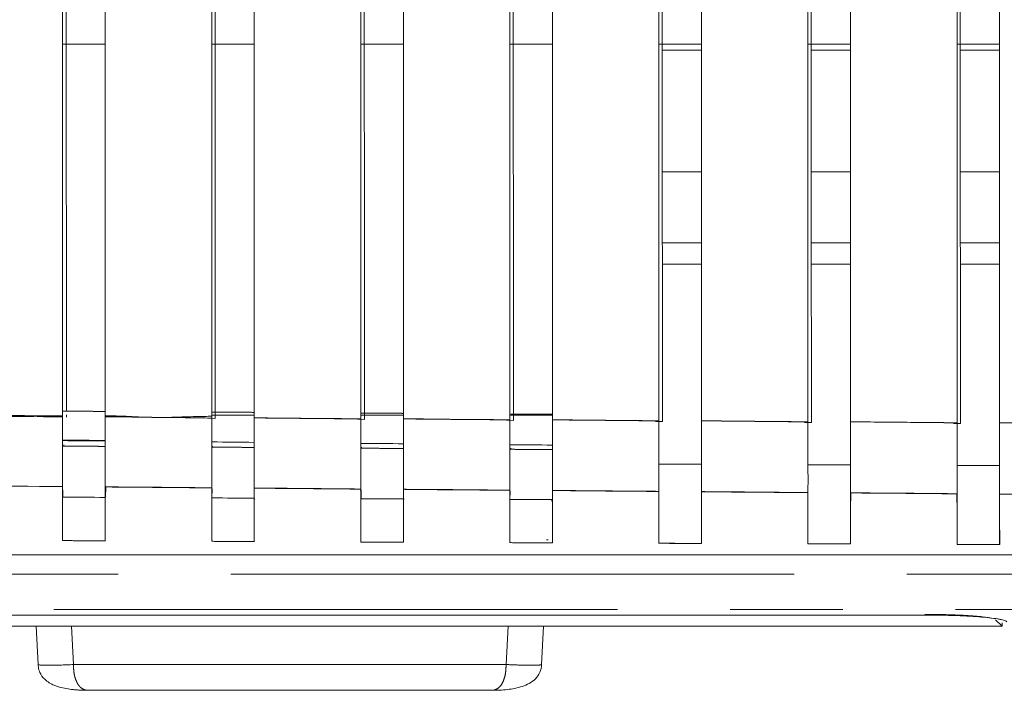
# Model space of a CAD drawing. Header units: millimetres. Extents: x 19 to 844, y 7 to 552.
# Tile 30 of 175: x 97.6 to 108.7, y 220.45 to 228.01. Entities that reach past the tile are written whole.
import ezdxf

# ---------------------------------------------------------------- set-up
doc = ezdxf.new("R2010")
doc.units = ezdxf.units.MM
doc.linetypes.add('PHANTOM', pattern=[12.7, 6.35, -1.27, 1.27, -1.27, 1.27, -1.27])

msp = doc.modelspace()

# ---------------------------------------------------------------- linework, layer by layer
at = {"color": 7, "linetype": 'Continuous', "lineweight": 15}
for p, q in [((98.126, 235.089), (98.13, 223.591)), ((98.088, 223.596), (98.088, 227.732)), ((98.568, 227.732), (98.568, 223.266)), ((99.768, 223.552), (99.768, 227.732)), ((100.248, 227.732), (100.248, 223.552)), ((105.288, 227.732), (104.808, 227.732)), ((106.968, 227.732), (106.488, 227.732)), ((108.648, 227.732), (108.168, 227.732)), ((98.568, 227.665), (98.568, 227.665)), ((100.248, 227.665), (100.248, 227.665)), ((101.928, 227.665), (101.928, 227.665)), ((103.608, 227.665), (103.608, 227.665)), ((105.288, 227.665), (104.846, 227.665)), ((106.968, 227.665), (106.525, 227.665)), ((108.648, 227.665), (108.204, 227.665)), ((98.568, 226.294), (98.568, 226.294)), ((100.248, 226.294), (100.248, 226.294)), ((101.928, 226.294), (101.928, 226.294)), ((103.608, 226.294), (103.608, 226.294)), ((105.288, 226.294), (104.846, 226.294)), ((106.968, 226.294), (106.526, 226.294)), ((108.648, 226.294), (108.205, 226.294)), ((98.568, 225.494), (98.568, 225.494)), ((100.248, 225.494), (100.248, 225.494)), ((101.928, 225.494), (101.928, 225.494)), ((103.608, 225.494), (103.608, 225.494)), ((104.847, 225.494), (105.288, 225.494)), ((106.526, 225.494), (106.968, 225.494)), ((108.205, 225.494), (108.648, 225.494)), ((98.568, 225.254), (98.568, 225.254)), ((100.248, 225.254), (100.248, 225.254)), ((101.928, 225.254), (101.928, 225.254)), ((103.608, 225.254), (103.608, 225.254)), ((104.847, 225.254), (105.288, 225.254)), ((106.526, 225.254), (106.968, 225.254)), ((108.205, 225.254), (108.648, 225.254)), ((98.088, 223.27), (98.088, 223.529)), ((98.13, 223.553), (98.13, 223.529)), ((99.809, 223.515), (99.722, 223.516)), ((101.489, 223.503), (101.411, 223.504)), ((103.168, 223.492), (103.09, 223.493)), ((104.847, 223.48), (104.77, 223.481)), ((104.808, 223.481), (104.808, 223.267)), ((106.527, 223.469), (106.45, 223.469)), ((106.488, 223.469), (106.488, 223.25)), ((108.206, 223.457), (108.13, 223.458)), ((108.168, 223.457), (108.168, 223.234)), ((98.1, 223.216), (98.1, 223.202)), ((99.779, 223.203), (99.779, 223.191)), ((101.458, 223.19), (101.458, 223.18)), ((103.138, 223.177), (103.137, 223.166)), ((104.808, 223.165), (104.808, 222.998)), ((106.488, 223.153), (106.488, 222.991)), ((108.168, 223.14), (108.168, 222.984)), ((98.088, 222.746), (98.088, 222.737)), ((98.572, 222.625), (98.574, 222.742)), ((99.772, 222.721), (99.771, 222.618)), ((103.128, 222.601), (103.128, 222.714)), ((98.092, 222.705), (98.091, 222.627)), ((98.568, 222.664), (98.568, 222.624)), ((100.248, 222.651), (100.248, 222.615)), ((100.252, 222.599), (100.252, 222.609)), ((101.452, 222.706), (101.451, 222.609)), ((101.932, 222.601), (101.932, 222.607)), ((103.132, 222.693), (103.13, 222.601)), ((106.971, 222.587), (106.972, 222.675)), ((108.171, 222.654), (108.17, 222.581)), ((103.595, 222.586), (103.611, 222.586)), ((103.128, 222.161), (103.128, 222.114)), ((98.088, 222.137), (98.568, 222.135)), ((98.568, 222.144), (98.57, 222.144)), ((99.768, 222.138), (99.768, 222.129)), ((99.768, 222.129), (100.248, 222.127)), ((100.248, 222.144), (100.249, 222.144)), ((101.448, 222.121), (101.928, 222.119)), ((101.928, 222.144), (101.929, 222.144)), ((103.128, 222.144), (103.128, 222.144)), ((103.128, 222.114), (103.609, 222.112)), ((103.541, 222.144), (103.559, 222.144)), ((104.808, 222.155), (104.808, 222.107)), ((106.488, 222.148), (106.488, 222.101)), ((108.168, 222.143), (108.168, 222.095)), ((169.895, 221.976), (70.326, 221.976)), ((70.326, 221.976), (169.895, 221.976)), ((63.091, 221.298), (107.805, 221.298)), ((108.678, 221.174), (62.218, 221.174)), ((97.789, 221.174), (97.812, 220.741)), ((103.485, 220.741), (103.508, 221.174)), ((108.602, 221.246), (108.678, 221.174)), ((108.678, 221.174), (108.678, 221.211)), ((98.372, 220.45), (102.925, 220.45))]:
    msp.add_line(p, q, dxfattribs=at)
at = {"color": 8, "linetype": 'PHANTOM', "lineweight": 0}
for p, q in [((169.833, 221.759), (59.89, 221.759)), ((59.89, 221.361), (169.796, 221.361)), ((98.188, 221.174), (98.211, 220.741)), ((103.086, 220.741), (103.109, 221.174)), ((98.211, 220.741), (103.086, 220.741))]:
    msp.add_line(p, q, dxfattribs=at)
for points, knots in [([(60.943, 225.375), (61.08, 225.606), (61.341, 226.047), (61.95, 227.074), (62.722, 228.361), (63.623, 229.849), (64.297, 230.956), (64.801, 231.772), (65.363, 232.67), (66.112, 233.849), (67.006, 235.252), (67.825, 236.519), (68.49, 237.52), (69.019, 238.313), (69.594, 239.168), (70.318, 240.23), (71.242, 241.562), (72.196, 242.913), (73.496, 244.704), (75.133, 246.897), (77.196, 249.513), (79.029, 251.704), (80.62, 253.494), (82.521, 255.543), (84.414, 257.411), (86.241, 259.033), (87.604, 260.182), (89.013, 261.273), (90.446, 262.288), (91.487, 262.977), (92.503, 263.592), (93.54, 264.158), (94.617, 264.683), (95.761, 265.182), (96.935, 265.631), (98.121, 266.015), (99.096, 266.264), (99.873, 266.416), (100.442, 266.507), (101.005, 266.575), (101.554, 266.622), (102.101, 266.65), (102.464, 266.652), (102.648, 266.653)], [0, 0, 0, 0, 0.013363, 0.025483, 0.059403, 0.088116, 0.112332, 0.124151, 0.136111, 0.165436, 0.194236, 0.219705, 0.241304, 0.254814, 0.267806, 0.293323, 0.319711, 0.349745, 0.377, 0.431706, 0.48815, 0.545089, 0.57512, 0.607712, 0.683944, 0.705918, 0.726946, 0.770633, 0.792052, 0.811439, 0.830502, 0.848906, 0.867878, 0.887617, 0.908295, 0.927592, 0.946779, 0.955965, 0.965137, 0.97406, 0.982825, 0.991263, 1, 1, 1, 1]), ([(61.785, 224.816), (61.944, 225.087), (62.255, 225.621), (62.716, 226.406), (63.164, 227.162), (63.598, 227.891), (64.018, 228.591), (64.424, 229.263), (64.816, 229.908), (65.194, 230.525), (65.557, 231.115), (65.906, 231.678), (66.24, 232.214), (66.559, 232.723), (66.863, 233.205), (67.152, 233.661), (67.425, 234.09), (67.683, 234.493), (67.926, 234.87), (68.152, 235.221), (68.363, 235.546), (68.558, 235.846), (68.737, 236.119), (68.9, 236.368), (69.046, 236.59), (69.176, 236.788), (69.29, 236.96), (69.387, 237.107), (69.468, 237.228), (69.532, 237.325), (69.768, 237.68), (70.465, 238.724), (71.527, 240.28), (72.728, 241.99), (74.158, 243.978), (75.965, 246.395), (77.987, 248.95), (80.364, 251.801), (82.861, 254.589), (85.856, 257.575), (88.25, 259.677), (90.273, 261.246), (91.81, 262.32), (93.451, 263.332), (95.165, 264.233), (96.995, 265.007), (98.519, 265.49), (99.77, 265.779), (100.616, 265.923), (101.341, 266.006), (101.876, 266.044), (102.299, 266.062), (102.544, 266.063), (102.648, 266.064)], [0, 0, 0, 0, 0.015812, 0.031112, 0.045898, 0.060172, 0.073933, 0.087181, 0.099916, 0.112139, 0.12385, 0.135048, 0.145733, 0.155906, 0.165567, 0.174715, 0.18335, 0.191474, 0.199084, 0.206182, 0.212767, 0.21884, 0.2244, 0.229447, 0.233982, 0.238004, 0.241513, 0.244509, 0.246993, 0.248964, 0.250422, 0.268802, 0.313074, 0.346792, 0.375746, 0.438432, 0.501144, 0.541819, 0.626615, 0.68929, 0.751856, 0.783116, 0.814314, 0.842957, 0.87651, 0.907685, 0.938549, 0.953206, 0.969323, 0.979673, 0.988234, 0.995009, 1, 1, 1, 1]), ([(70.2, 225.31), (70.29, 225.52), (70.473, 225.946), (70.754, 226.591), (71.043, 227.25), (71.342, 227.924), (71.809, 228.975), (72.453, 230.404), (73.579, 232.842), (75.051, 235.906), (76.87, 239.475), (78.75, 242.943), (80.656, 246.224), (82.656, 249.41), (84.412, 251.975), (85.939, 254.035), (87.18, 255.605), (88.48, 257.138), (89.778, 258.547), (91.076, 259.836), (92.32, 260.95), (93.557, 261.94), (95.014, 262.975), (96.797, 264.019), (98.555, 264.743), (99.916, 265.124), (100.666, 265.274), (101.223, 265.353), (101.583, 265.393), (101.941, 265.421), (102.295, 265.438), (102.531, 265.44), (102.648, 265.441)], [0, 0, 0, 0, 0.013037, 0.026388, 0.040062, 0.054065, 0.068403, 0.105619, 0.143498, 0.221703, 0.299882, 0.372362, 0.446716, 0.515523, 0.585093, 0.621261, 0.658655, 0.69626, 0.732279, 0.764012, 0.796316, 0.823136, 0.849902, 0.892792, 0.933943, 0.951144, 0.968148, 0.974658, 0.981091, 0.987455, 0.993755, 1, 1, 1, 1]), ([(71.286, 225.253), (71.389, 225.49), (71.609, 225.996), (71.962, 226.801), (72.359, 227.7), (72.941, 229.001), (73.605, 230.457), (74.294, 231.938), (75.037, 233.512), (76.111, 235.739), (77.688, 238.873), (79.432, 242.144), (80.96, 244.835), (82.129, 246.795), (82.992, 248.187), (84.001, 249.757), (85.529, 252.031), (87.604, 254.833), (89.823, 257.423), (91.424, 259.055), (92.692, 260.219), (93.717, 261.073), (94.807, 261.882), (95.91, 262.613), (97.199, 263.335), (98.568, 263.931), (99.66, 264.277), (100.525, 264.48), (101.124, 264.582), (101.655, 264.642), (102.025, 264.67), (102.353, 264.685), (102.557, 264.686), (102.651, 264.687)], [0, 0, 0, 0, 0.015066, 0.032158, 0.051276, 0.07242, 0.115349, 0.144807, 0.167897, 0.217159, 0.289474, 0.373282, 0.433874, 0.469908, 0.505911, 0.528793, 0.57783, 0.66378, 0.728031, 0.770731, 0.792092, 0.824199, 0.844943, 0.867316, 0.897285, 0.926079, 0.949045, 0.959755, 0.97458, 0.982135, 0.988887, 0.99484, 1, 1, 1, 1]), ([(98.088, 223.543), (97.325, 223.548), (95.854, 223.557), (93.734, 223.57), (91.781, 223.582), (89.998, 223.592), (88.384, 223.6), (86.938, 223.607), (85.661, 223.613), (83.968, 223.62), (81.334, 223.628), (77.77, 223.635), (74.142, 223.635), (71.88, 223.63), (70.918, 223.627)], [0, 0, 0, 0, 0.084204, 0.162207, 0.234009, 0.29961, 0.359011, 0.412212, 0.459211, 0.500011, 0.599156, 0.750014, 0.893717, 1, 1, 1, 1]), ([(98.568, 223.593), (98.535, 223.593), (98.455, 223.594), (98.328, 223.594), (98.202, 223.595), (98.122, 223.596), (98.088, 223.596)], [0, 0, 0, 0, 0.208053, 0.49992, 0.791579, 1, 1, 1, 1]), ([(100.248, 223.582), (100.215, 223.583), (100.135, 223.583), (100.008, 223.584), (99.882, 223.584), (99.802, 223.585), (99.768, 223.585)], [0, 0, 0, 0, 0.208064, 0.499921, 0.79157, 1, 1, 1, 1]), ([(101.448, 223.509), (101.366, 223.51), (101.166, 223.512), (100.849, 223.514), (100.532, 223.517), (100.332, 223.519), (100.248, 223.52)], [0, 0, 0, 0, 0.207082, 0.499802, 0.790468, 1, 1, 1, 1]), ([(101.928, 223.571), (101.895, 223.572), (101.815, 223.573), (101.688, 223.573), (101.562, 223.573), (101.482, 223.574), (101.448, 223.575)], [0, 0, 0, 0, 0.2080751, 0.499922, 0.7915626, 1, 1, 1, 1]), ([(103.128, 223.498), (103.046, 223.499), (102.846, 223.501), (102.529, 223.503), (102.212, 223.506), (102.012, 223.508), (101.928, 223.509)], [0, 0, 0, 0, 0.20712, 0.499805, 0.790503, 1, 1, 1, 1]), ([(103.608, 223.561), (103.528, 223.561), (103.368, 223.562), (103.208, 223.563), (103.128, 223.564)], [0, 0, 0, 0, 0.4999233, 1, 1, 1, 1]), ([(104.808, 223.487), (104.608, 223.489), (104.208, 223.492), (103.808, 223.496), (103.608, 223.498)], [0, 0, 0, 0, 0.4998084, 1, 1, 1, 1]), ([(106.488, 223.476), (106.288, 223.478), (105.888, 223.481), (105.488, 223.485), (105.288, 223.487)], [0, 0, 0, 0, 0.499812, 1, 1, 1, 1]), ([(108.168, 223.465), (107.968, 223.467), (107.568, 223.47), (107.168, 223.474), (106.968, 223.476)], [0, 0, 0, 0, 0.499815, 1, 1, 1, 1]), ([(109.848, 223.454), (109.648, 223.455), (109.248, 223.459), (108.848, 223.463), (108.648, 223.464)], [0, 0, 0, 0, 0.499818, 1, 1, 1, 1]), ([(98.088, 223.202), (98.122, 223.202), (98.202, 223.201), (98.328, 223.2), (98.455, 223.2), (98.535, 223.199), (98.568, 223.199)], [0, 0, 0, 0, 0.208094, 0.500075, 0.791884, 1, 1, 1, 1]), ([(99.768, 223.19), (99.802, 223.19), (99.882, 223.189), (100.008, 223.189), (100.135, 223.188), (100.215, 223.187), (100.248, 223.187)], [0, 0, 0, 0, 0.208107, 0.500074, 0.79189, 1, 1, 1, 1]), ([(101.448, 223.178), (101.482, 223.178), (101.562, 223.177), (101.688, 223.177), (101.815, 223.176), (101.895, 223.175), (101.928, 223.175)], [0, 0, 0, 0, 0.20812, 0.500073, 0.791895, 1, 1, 1, 1]), ([(103.128, 223.166), (103.162, 223.166), (103.242, 223.165), (103.368, 223.164), (103.495, 223.164), (103.575, 223.163), (103.608, 223.163)], [0, 0, 0, 0, 0.2081336, 0.500072, 0.791899, 1, 1, 1, 1]), ([(70.32, 222.999), (71.175, 222.988), (72.85, 222.968), (75.311, 222.94), (78.061, 222.911), (81.082, 222.883), (84.288, 222.857), (87.579, 222.83), (90.983, 222.803), (94.573, 222.774), (96.932, 222.755), (98.088, 222.745)], [0, 0, 0, 0, 0.092393, 0.181015, 0.265865, 0.389563, 0.507393, 0.612251, 0.745203, 0.875141, 1, 1, 1, 1]), ([(98.568, 222.742), (98.652, 222.741), (98.852, 222.739), (99.168, 222.737), (99.485, 222.734), (99.685, 222.732), (99.768, 222.732)], [0, 0, 0, 0, 0.2084634, 0.4999983, 0.7917927, 1, 1, 1, 1]), ([(100.248, 222.728), (100.332, 222.727), (100.532, 222.726), (100.848, 222.723), (101.165, 222.72), (101.365, 222.718), (101.448, 222.718)], [0, 0, 0, 0, 0.208485, 0.499998, 0.791802, 1, 1, 1, 1]), ([(101.928, 222.715), (102.012, 222.714), (102.212, 222.712), (102.528, 222.709), (102.845, 222.707), (103.045, 222.705), (103.128, 222.704)], [0, 0, 0, 0, 0.208481, 0.499998, 0.791798, 1, 1, 1, 1]), ([(103.608, 222.701), (103.692, 222.701), (103.891, 222.699), (104.208, 222.696), (104.525, 222.693), (104.725, 222.692), (104.808, 222.691)], [0, 0, 0, 0, 0.208497, 0.4999984, 0.7917824, 1, 1, 1, 1]), ([(105.288, 222.688), (105.372, 222.687), (105.572, 222.685), (105.888, 222.683), (106.205, 222.68), (106.405, 222.678), (106.488, 222.678)], [0, 0, 0, 0, 0.208485, 0.499999, 0.791782, 1, 1, 1, 1]), ([(106.968, 222.674), (107.052, 222.674), (107.252, 222.672), (107.568, 222.67), (107.885, 222.667), (108.085, 222.665), (108.168, 222.665)], [0, 0, 0, 0, 0.208481, 0.499999, 0.791779, 1, 1, 1, 1]), ([(108.648, 222.661), (108.732, 222.661), (108.932, 222.659), (109.248, 222.657), (109.565, 222.654), (109.765, 222.652), (109.848, 222.652)], [0, 0, 0, 0, 0.2084767, 0.4999988, 0.7917755, 1, 1, 1, 1]), ([(98.211, 220.741), (98.106, 220.735), (98.002, 220.732), (97.854, 220.732), (97.811, 220.735), (97.812, 220.741)], [0, 0, 0, 0, 0.5, 0.5, 1, 1, 1, 1]), ([(98.211, 220.741), (98.211, 220.729), (98.211, 220.707), (98.213, 220.674), (98.217, 220.642), (98.223, 220.612), (98.231, 220.583), (98.241, 220.557), (98.252, 220.533), (98.265, 220.511), (98.282, 220.49), (98.304, 220.471), (98.323, 220.461), (98.339, 220.455), (98.351, 220.452), (98.362, 220.45), (98.369, 220.45), (98.372, 220.45)], [0, 0, 0, 0, 0.047104, 0.093913, 0.141204, 0.189987, 0.24146, 0.296944, 0.357806, 0.425396, 0.50102, 0.614508, 0.750503, 0.795842, 0.875265, 0.944737, 1, 1, 1, 1]), ([(102.925, 220.45), (102.928, 220.45), (102.934, 220.45), (102.946, 220.452), (102.958, 220.455), (102.974, 220.461), (102.993, 220.471), (103.02, 220.495), (103.046, 220.532), (103.07, 220.592), (103.084, 220.664), (103.085, 220.715), (103.086, 220.741)], [0, 0, 0, 0, 0.055387, 0.125, 0.204614, 0.250022, 0.386395, 0.499983, 0.658836, 0.785246, 0.894571, 1, 1, 1, 1]), ([(103.485, 220.741), (103.485, 220.738), (103.475, 220.736), (103.435, 220.733), (103.376, 220.731), (103.243, 220.734), (103.138, 220.738), (103.086, 220.741)], [0, 0, 0, 0, 0.25, 0.25, 0.5, 0.75, 1, 1, 1, 1])]:
    msp.add_open_spline(points, degree=3, knots=knots, dxfattribs=at)
at = {"color": 7, "linetype": 'Continuous', "lineweight": 15}
for points, knots in [([(98.088, 235.092), (98.088, 233.265), (98.088, 229.412), (98.088, 225.559), (98.088, 223.532)], [0, 0, 0, 0, 0.474135, 1, 1, 1, 1]), ([(98.088, 235.092), (98.088, 233.265), (98.088, 229.412), (98.088, 225.559), (98.088, 223.532)], [0, 0, 0, 0, 0.474135, 1, 1, 1, 1]), ([(98.088, 235.092), (98.088, 233.267), (98.088, 229.417), (98.088, 225.568), (98.088, 223.543)], [0, 0, 0, 0, 0.474096, 1, 1, 1, 1]), ([(98.568, 223.533), (98.568, 225.558), (98.568, 229.411), (98.568, 233.265), (98.568, 235.092)], [0, 0, 0, 0, 0.525771, 1, 1, 1, 1]), ([(98.568, 223.533), (98.568, 225.558), (98.568, 229.411), (98.568, 233.265), (98.568, 235.092)], [0, 0, 0, 0, 0.525771, 1, 1, 1, 1]), ([(98.568, 223.545), (98.568, 225.568), (98.568, 229.417), (98.568, 233.266), (98.568, 235.092)], [0, 0, 0, 0, 0.5257593, 1, 1, 1, 1]), ([(99.768, 235.092), (99.768, 233.261), (99.768, 229.403), (99.768, 225.545), (99.768, 223.518)], [0, 0, 0, 0, 0.474518, 1, 1, 1, 1]), ([(99.768, 235.092), (99.768, 233.261), (99.768, 229.403), (99.768, 225.545), (99.768, 223.518)], [0, 0, 0, 0, 0.474518, 1, 1, 1, 1]), ([(99.768, 235.092), (99.768, 233.208), (99.768, 229.357), (99.768, 225.505), (99.768, 223.538)], [0, 0, 0, 0, 0.4890571, 1, 1, 1, 1]), ([(99.806, 235.089), (99.805, 234.549), (99.805, 233.471), (99.807, 231.296), (99.807, 228.82), (99.809, 226.04), (99.809, 224.357), (99.809, 223.515)], [0, 0, 0, 0, 0.139881, 0.279417, 0.563857, 0.78158, 1, 1, 1, 1]), ([(100.248, 223.521), (100.248, 225.548), (100.248, 229.405), (100.248, 233.261), (100.248, 235.092)], [0, 0, 0, 0, 0.5254026, 1, 1, 1, 1]), ([(100.248, 223.521), (100.248, 225.548), (100.248, 229.405), (100.248, 233.261), (100.248, 235.092)], [0, 0, 0, 0, 0.5254026, 1, 1, 1, 1]), ([(100.248, 223.52), (100.248, 225.547), (100.248, 229.404), (100.248, 233.261), (100.248, 235.092)], [0, 0, 0, 0, 0.525395, 1, 1, 1, 1]), ([(101.448, 235.092), (101.448, 233.258), (101.448, 229.397), (101.448, 225.535), (101.448, 223.507)], [0, 0, 0, 0, 0.474881, 1, 1, 1, 1]), ([(101.448, 235.092), (101.448, 233.258), (101.448, 229.397), (101.448, 225.535), (101.448, 223.507)], [0, 0, 0, 0, 0.474881, 1, 1, 1, 1]), ([(101.448, 235.092), (101.448, 233.258), (101.448, 229.397), (101.448, 225.536), (101.448, 223.509)], [0, 0, 0, 0, 0.474874, 1, 1, 1, 1]), ([(101.485, 235.088), (101.485, 234.549), (101.484, 233.47), (101.486, 231.293), (101.487, 228.815), (101.489, 226.032), (101.489, 224.347), (101.489, 223.503)], [0, 0, 0, 0, 0.1397946, 0.27931, 0.5637271, 0.7814586, 1, 1, 1, 1]), ([(101.928, 223.51), (101.928, 225.537), (101.928, 229.398), (101.928, 233.258), (101.928, 235.092)], [0, 0, 0, 0, 0.52504, 1, 1, 1, 1]), ([(101.928, 223.51), (101.928, 225.537), (101.928, 229.398), (101.928, 233.258), (101.928, 235.092)], [0, 0, 0, 0, 0.52504, 1, 1, 1, 1]), ([(101.928, 223.509), (101.928, 225.536), (101.928, 229.397), (101.928, 233.258), (101.928, 235.092)], [0, 0, 0, 0, 0.5250329, 1, 1, 1, 1]), ([(103.128, 235.092), (103.128, 233.255), (103.128, 229.39), (103.128, 225.525), (103.128, 223.497)], [0, 0, 0, 0, 0.475238, 1, 1, 1, 1]), ([(103.128, 235.092), (103.128, 233.255), (103.128, 229.39), (103.128, 225.525), (103.128, 223.497)], [0, 0, 0, 0, 0.475238, 1, 1, 1, 1]), ([(103.128, 235.092), (103.128, 233.255), (103.128, 229.391), (103.128, 225.526), (103.128, 223.498)], [0, 0, 0, 0, 0.475231, 1, 1, 1, 1]), ([(103.164, 235.088), (103.164, 234.548), (103.164, 233.469), (103.166, 231.29), (103.166, 228.81), (103.168, 226.024), (103.168, 224.337), (103.168, 223.492)], [0, 0, 0, 0, 0.139718, 0.279217, 0.563614, 0.781351, 1, 1, 1, 1]), ([(103.608, 223.499), (103.608, 225.527), (103.608, 229.391), (103.608, 233.255), (103.608, 235.092)], [0, 0, 0, 0, 0.524684, 1, 1, 1, 1]), ([(103.608, 223.499), (103.608, 225.527), (103.608, 229.391), (103.608, 233.255), (103.608, 235.092)], [0, 0, 0, 0, 0.524684, 1, 1, 1, 1]), ([(103.608, 223.498), (103.608, 225.526), (103.608, 229.39), (103.608, 233.255), (103.608, 235.092)], [0, 0, 0, 0, 0.524677, 1, 1, 1, 1]), ([(104.808, 235.092), (104.808, 233.252), (104.808, 229.383), (104.808, 225.514), (104.808, 223.486)], [0, 0, 0, 0, 0.4755882, 1, 1, 1, 1]), ([(104.808, 235.092), (104.808, 233.252), (104.808, 229.383), (104.808, 225.514), (104.808, 223.486)], [0, 0, 0, 0, 0.4755882, 1, 1, 1, 1]), ([(104.808, 235.092), (104.808, 233.252), (104.808, 229.384), (104.808, 225.515), (104.808, 223.487)], [0, 0, 0, 0, 0.475581, 1, 1, 1, 1]), ([(104.843, 235.087), (104.843, 234.547), (104.843, 233.467), (104.845, 231.287), (104.845, 228.804), (104.847, 226.015), (104.847, 224.327), (104.847, 223.48)], [0, 0, 0, 0, 0.13965, 0.279138, 0.563518, 0.781256, 1, 1, 1, 1]), ([(105.288, 223.488), (105.288, 225.516), (105.288, 229.384), (105.288, 233.252), (105.288, 235.092)], [0, 0, 0, 0, 0.524335, 1, 1, 1, 1]), ([(105.288, 223.488), (105.288, 225.516), (105.288, 229.384), (105.288, 233.252), (105.288, 235.092)], [0, 0, 0, 0, 0.524335, 1, 1, 1, 1]), ([(105.288, 223.487), (105.288, 225.515), (105.288, 229.383), (105.288, 233.252), (105.288, 235.092)], [0, 0, 0, 0, 0.524328, 1, 1, 1, 1]), ([(106.488, 235.092), (106.488, 233.249), (106.488, 229.376), (106.488, 225.504), (106.488, 223.475)], [0, 0, 0, 0, 0.475931, 1, 1, 1, 1]), ([(106.488, 235.092), (106.488, 233.249), (106.488, 229.376), (106.488, 225.504), (106.488, 223.475)], [0, 0, 0, 0, 0.475931, 1, 1, 1, 1]), ([(106.488, 235.092), (106.488, 233.249), (106.488, 229.377), (106.488, 225.505), (106.488, 223.476)], [0, 0, 0, 0, 0.475924, 1, 1, 1, 1]), ([(106.522, 235.087), (106.522, 234.546), (106.522, 233.465), (106.524, 231.283), (106.524, 228.799), (106.526, 226.007), (106.526, 224.316), (106.527, 223.469)], [0, 0, 0, 0, 0.139591, 0.279071, 0.563438, 0.781174, 1, 1, 1, 1]), ([(106.968, 223.477), (106.968, 225.505), (106.968, 229.377), (106.968, 233.249), (106.968, 235.092)], [0, 0, 0, 0, 0.5239936, 1, 1, 1, 1]), ([(106.968, 223.477), (106.968, 225.505), (106.968, 229.377), (106.968, 233.249), (106.968, 235.092)], [0, 0, 0, 0, 0.5239936, 1, 1, 1, 1]), ([(106.968, 223.476), (106.968, 225.504), (106.968, 229.377), (106.968, 233.249), (106.968, 235.092)], [0, 0, 0, 0, 0.5239871, 1, 1, 1, 1]), ([(108.168, 235.092), (108.168, 233.246), (108.168, 229.37), (108.168, 225.494), (108.168, 223.464)], [0, 0, 0, 0, 0.476266, 1, 1, 1, 1]), ([(108.168, 235.092), (108.168, 233.246), (108.168, 229.37), (108.168, 225.494), (108.168, 223.464)], [0, 0, 0, 0, 0.476266, 1, 1, 1, 1]), ([(108.168, 235.092), (108.168, 233.246), (108.168, 229.37), (108.168, 225.495), (108.168, 223.465)], [0, 0, 0, 0, 0.47626, 1, 1, 1, 1]), ([(108.202, 235.086), (108.202, 234.545), (108.202, 233.464), (108.203, 231.28), (108.204, 228.793), (108.205, 225.998), (108.206, 224.306), (108.206, 223.457)], [0, 0, 0, 0, 0.139538, 0.279015, 0.56337, 0.781101, 1, 1, 1, 1]), ([(108.648, 223.465), (108.648, 225.495), (108.648, 229.37), (108.648, 233.246), (108.648, 235.092)], [0, 0, 0, 0, 0.52366, 1, 1, 1, 1]), ([(108.648, 223.465), (108.648, 225.495), (108.648, 229.37), (108.648, 233.246), (108.648, 235.092)], [0, 0, 0, 0, 0.52366, 1, 1, 1, 1]), ([(108.648, 223.464), (108.648, 225.494), (108.648, 229.37), (108.648, 233.246), (108.648, 235.092)], [0, 0, 0, 0, 0.523654, 1, 1, 1, 1]), ([(98.088, 223.532), (97.511, 223.536), (96.347, 223.545), (94.587, 223.556), (92.799, 223.567), (90.39, 223.581), (87.487, 223.598), (84.038, 223.614), (80.717, 223.626), (77.41, 223.633), (74.167, 223.633), (72.004, 223.629), (70.918, 223.627)], [0, 0, 0, 0, 0.063703, 0.128421, 0.194164, 0.260944, 0.394238, 0.514598, 0.641716, 0.760949, 0.879932, 1, 1, 1, 1]), ([(98.088, 223.532), (97.511, 223.536), (96.347, 223.545), (94.587, 223.556), (92.799, 223.567), (90.39, 223.581), (87.487, 223.598), (84.038, 223.614), (80.717, 223.626), (77.41, 223.633), (74.167, 223.633), (72.004, 223.629), (70.918, 223.627)], [0, 0, 0, 0, 0.063703, 0.128421, 0.194164, 0.260944, 0.394238, 0.514598, 0.641716, 0.760949, 0.879932, 1, 1, 1, 1]), ([(98.088, 222.745), (98.088, 222.75), (98.088, 222.759), (98.088, 222.775), (98.088, 222.794), (98.088, 222.812), (98.088, 222.83), (98.088, 222.865), (98.088, 222.926), (98.088, 223.02), (98.088, 223.118), (98.088, 223.219), (98.088, 223.326), (98.088, 223.434), (98.088, 223.507), (98.088, 223.543)], [0, 0, 0, 0, 0.05283, 0.101487, 0.145632, 0.184998, 0.219379, 0.248624, 0.375372, 0.49511, 0.597486, 0.700207, 0.802201, 0.90244, 1, 1, 1, 1]), ([(99.768, 223.538), (99.742, 223.538), (99.683, 223.537), (99.584, 223.535), (99.41, 223.53), (99.169, 223.521), (98.911, 223.533), (98.71, 223.542), (98.61, 223.544), (98.568, 223.545)], [0, 0, 0, 0, 0.064477, 0.147534, 0.249183, 0.498983, 0.749159, 0.895714, 1, 1, 1, 1]), ([(98.568, 223.545), (98.568, 223.527), (98.568, 223.491), (98.568, 223.437), (98.568, 223.382), (98.568, 223.327), (98.568, 223.273), (98.568, 223.22), (98.568, 223.167), (98.568, 223.117), (98.568, 223.068), (98.568, 223.002), (98.568, 222.922), (98.568, 222.854), (98.568, 222.805), (98.568, 222.768), (98.568, 222.751), (98.568, 222.742)], [0, 0, 0, 0, 0.048081, 0.097043, 0.146789, 0.197216, 0.248209, 0.299643, 0.35139, 0.403314, 0.455278, 0.507143, 0.6262, 0.752371, 0.815457, 0.89865, 1, 1, 1, 1]), ([(99.768, 222.732), (99.768, 222.736), (99.768, 222.744), (99.768, 222.761), (99.768, 222.779), (99.768, 222.797), (99.768, 222.815), (99.768, 222.85), (99.768, 222.91), (99.768, 223.01), (99.768, 223.123), (99.768, 223.235), (99.768, 223.339), (99.768, 223.436), (99.768, 223.503), (99.768, 223.538)], [0, 0, 0, 0, 0.0532487, 0.1020846, 0.1461413, 0.1851297, 0.2188303, 0.2470824, 0.3732801, 0.4921138, 0.6188945, 0.7370454, 0.819911, 0.9080259, 1, 1, 1, 1]), ([(100.248, 223.52), (100.248, 223.501), (100.248, 223.462), (100.248, 223.403), (100.248, 223.343), (100.248, 223.284), (100.248, 223.225), (100.248, 223.168), (100.248, 223.112), (100.248, 223.058), (100.248, 222.989), (100.248, 222.907), (100.248, 222.839), (100.248, 222.79), (100.248, 222.754), (100.248, 222.737), (100.248, 222.728)], [0, 0, 0, 0, 0.052426, 0.105967, 0.16051, 0.215921, 0.272054, 0.328751, 0.385843, 0.443153, 0.500501, 0.621364, 0.749213, 0.811706, 0.896013, 1, 1, 1, 1]), ([(101.448, 222.718), (101.448, 222.722), (101.448, 222.729), (101.448, 222.742), (101.448, 222.757), (101.448, 222.773), (101.448, 222.788), (101.448, 222.803), (101.448, 222.836), (101.448, 222.895), (101.448, 222.989), (101.448, 223.088), (101.448, 223.19), (101.448, 223.295), (101.448, 223.402), (101.448, 223.474), (101.448, 223.509)], [0, 0, 0, 0, 0.047656, 0.09179, 0.132128, 0.168446, 0.200568, 0.228356, 0.251709, 0.379853, 0.500909, 0.60425, 0.70678, 0.807493, 0.905484, 1, 1, 1, 1]), ([(101.928, 223.509), (101.928, 223.49), (101.928, 223.45), (101.928, 223.391), (101.928, 223.331), (101.928, 223.271), (101.928, 223.212), (101.928, 223.154), (101.928, 223.098), (101.928, 223.044), (101.928, 222.974), (101.928, 222.892), (101.928, 222.824), (101.928, 222.776), (101.928, 222.74), (101.928, 222.723), (101.928, 222.715)], [0, 0, 0, 0, 0.052394, 0.105918, 0.160455, 0.215872, 0.27202, 0.328738, 0.385854, 0.443189, 0.50056, 0.621343, 0.749205, 0.810458, 0.894819, 1, 1, 1, 1]), ([(103.128, 222.704), (103.128, 222.708), (103.128, 222.715), (103.128, 222.729), (103.128, 222.744), (103.128, 222.759), (103.128, 222.774), (103.128, 222.789), (103.128, 222.821), (103.128, 222.881), (103.128, 222.975), (103.128, 223.074), (103.128, 223.176), (103.128, 223.283), (103.128, 223.391), (103.128, 223.463), (103.128, 223.498)], [0, 0, 0, 0, 0.048365, 0.0930132, 0.1336484, 0.17003, 0.2019686, 0.2293191, 0.2519745, 0.3801595, 0.5011416, 0.6044265, 0.7069202, 0.8075999, 0.9055486, 1, 1, 1, 1]), ([(103.608, 223.498), (103.608, 223.478), (103.608, 223.439), (103.608, 223.379), (103.608, 223.319), (103.608, 223.258), (103.608, 223.199), (103.608, 223.14), (103.608, 223.084), (103.608, 223.03), (103.608, 222.959), (103.608, 222.877), (103.608, 222.81), (103.608, 222.762), (103.608, 222.726), (103.608, 222.71), (103.608, 222.701)], [0, 0, 0, 0, 0.052351, 0.105844, 0.160361, 0.215766, 0.271909, 0.328627, 0.385746, 0.443083, 0.500454, 0.621151, 0.74905, 0.808403, 0.892885, 1, 1, 1, 1]), ([(105.288, 222.997), (105.288, 223.058), (105.288, 223.178), (105.288, 223.36), (105.288, 223.484), (105.288, 223.545)], [0, 0, 0, 0, 0.339814, 0.673108, 1, 1, 1, 1]), ([(106.968, 222.99), (106.968, 223.05), (106.968, 223.17), (106.968, 223.351), (106.968, 223.473), (106.968, 223.533)], [0, 0, 0, 0, 0.3405178, 0.6738065, 1, 1, 1, 1]), ([(108.648, 222.984), (108.648, 223.043), (108.648, 223.162), (108.648, 223.341), (108.648, 223.462), (108.648, 223.522)], [0, 0, 0, 0, 0.341374, 0.674657, 1, 1, 1, 1]), ([(104.808, 222.691), (104.808, 222.694), (104.808, 222.701), (104.808, 222.717), (104.808, 222.736), (104.808, 222.759), (104.809, 222.798), (104.809, 222.862), (104.808, 222.957), (104.808, 223.061), (104.808, 223.164), (104.808, 223.271), (104.808, 223.379), (104.808, 223.451), (104.808, 223.487)], [0, 0, 0, 0, 0.048715, 0.098407, 0.148983, 0.200336, 0.252348, 0.367462, 0.502393, 0.605677, 0.708047, 0.808475, 0.906044, 1, 1, 1, 1]), ([(105.288, 223.487), (105.288, 223.469), (105.288, 223.433), (105.288, 223.378), (105.288, 223.323), (105.288, 223.269), (105.288, 223.214), (105.288, 223.16), (105.288, 223.108), (105.288, 223.057), (105.288, 223.009), (105.288, 222.943), (105.288, 222.862), (105.288, 222.794), (105.288, 222.746), (105.288, 222.711), (105.288, 222.696), (105.288, 222.688)], [0, 0, 0, 0, 0.0473641, 0.0956284, 0.1447017, 0.1944817, 0.2448561, 0.2957038, 0.3468962, 0.3982998, 0.4497774, 0.5011913, 0.6198129, 0.7512568, 0.8112349, 0.8949631, 1, 1, 1, 1]), ([(106.488, 222.678), (106.488, 222.681), (106.488, 222.688), (106.488, 222.703), (106.488, 222.722), (106.488, 222.745), (106.489, 222.783), (106.489, 222.848), (106.488, 222.942), (106.488, 223.047), (106.488, 223.151), (106.488, 223.259), (106.488, 223.367), (106.488, 223.44), (106.488, 223.476)], [0, 0, 0, 0, 0.048657, 0.098314, 0.148875, 0.200233, 0.25227, 0.36749, 0.502351, 0.605611, 0.707988, 0.808439, 0.906032, 1, 1, 1, 1]), ([(106.968, 223.476), (106.968, 223.458), (106.968, 223.421), (106.968, 223.366), (106.968, 223.311), (106.968, 223.256), (106.968, 223.201), (106.968, 223.147), (106.968, 223.095), (106.968, 223.044), (106.968, 222.995), (106.968, 222.929), (106.968, 222.847), (106.968, 222.78), (106.968, 222.732), (106.968, 222.697), (106.968, 222.683), (106.968, 222.674)], [0, 0, 0, 0, 0.047344, 0.095596, 0.144664, 0.194444, 0.244824, 0.29568, 0.346882, 0.398294, 0.449779, 0.501196, 0.619727, 0.751287, 0.810031, 0.8938, 1, 1, 1, 1]), ([(108.168, 222.665), (108.168, 222.668), (108.168, 222.674), (108.168, 222.689), (108.168, 222.708), (108.168, 222.731), (108.169, 222.769), (108.169, 222.834), (108.168, 222.928), (108.168, 223.034), (108.168, 223.138), (108.168, 223.246), (108.168, 223.356), (108.168, 223.429), (108.168, 223.465)], [0, 0, 0, 0, 0.0486023, 0.0982238, 0.14877, 0.2001332, 0.2521936, 0.3675318, 0.5023099, 0.6055452, 0.7079288, 0.8084013, 0.9060187, 1, 1, 1, 1]), ([(108.648, 223.464), (108.648, 223.446), (108.648, 223.41), (108.648, 223.355), (108.648, 223.299), (108.648, 223.244), (108.648, 223.188), (108.648, 223.134), (108.648, 223.081), (108.648, 223.03), (108.648, 222.981), (108.648, 222.915), (108.648, 222.833), (108.648, 222.766), (108.648, 222.719), (108.648, 222.684), (108.648, 222.669), (108.648, 222.661)], [0, 0, 0, 0, 0.047325, 0.095566, 0.14463, 0.194412, 0.244796, 0.29566, 0.346871, 0.398292, 0.449782, 0.501201, 0.619647, 0.751316, 0.809428, 0.893222, 1, 1, 1, 1]), ([(70.315, 222.999), (71.227, 222.988), (72.96, 222.968), (75.423, 222.94), (78.118, 222.912), (81.082, 222.884), (84.399, 222.857), (87.691, 222.831), (90.862, 222.805), (94.34, 222.776), (96.699, 222.757), (98.088, 222.746)], [0, 0, 0, 0, 0.098564, 0.187209, 0.266059, 0.389658, 0.50745, 0.624354, 0.74528, 0.849987, 1, 1, 1, 1]), ([(104.808, 222.998), (104.825, 222.998), (104.865, 222.997), (104.945, 222.997), (105.048, 222.997), (105.151, 222.997), (105.232, 222.997), (105.272, 222.997), (105.288, 222.997)], [0, 0, 0, 0, 0.103992, 0.249712, 0.499525, 0.749575, 0.895589, 1, 1, 1, 1]), ([(104.808, 222.998), (104.822, 222.998), (104.862, 222.998), (104.942, 222.998), (105.048, 222.997), (105.154, 222.997), (105.235, 222.997), (105.275, 222.997), (105.288, 222.997)], [0, 0, 0, 0, 0.08521, 0.249649, 0.499522, 0.749633, 0.913913, 1, 1, 1, 1]), ([(106.488, 222.991), (106.505, 222.991), (106.545, 222.99), (106.625, 222.99), (106.728, 222.99), (106.832, 222.99), (106.912, 222.99), (106.952, 222.99), (106.968, 222.99)], [0, 0, 0, 0, 0.104004, 0.249731, 0.49956, 0.749609, 0.895608, 1, 1, 1, 1]), ([(106.488, 222.991), (106.528, 222.991), (106.608, 222.991), (106.728, 222.99), (106.834, 222.99), (106.915, 222.99), (106.955, 222.99), (106.968, 222.99)], [0, 0, 0, 0, 0.249674, 0.499557, 0.749661, 0.913955, 1, 1, 1, 1]), ([(108.168, 222.984), (108.185, 222.984), (108.225, 222.984), (108.305, 222.984), (108.408, 222.984), (108.512, 222.984), (108.592, 222.984), (108.632, 222.984), (108.648, 222.984)], [0, 0, 0, 0, 0.104014, 0.249748, 0.499592, 0.74964, 0.895626, 1, 1, 1, 1]), ([(108.168, 222.984), (108.208, 222.984), (108.288, 222.984), (108.408, 222.984), (108.528, 222.983), (108.608, 222.983), (108.648, 222.983)], [0, 0, 0, 0, 0.249698, 0.49959, 0.749686, 1, 1, 1, 1]), ([(98.088, 222.137), (98.088, 222.239), (98.088, 222.438), (98.088, 222.645), (98.088, 222.746)], [0, 0, 0, 0, 0.509187, 1, 1, 1, 1]), ([(98.568, 222.742), (98.667, 222.742), (98.866, 222.74), (99.165, 222.738), (99.466, 222.735), (99.667, 222.733), (99.768, 222.732)], [0, 0, 0, 0, 0.246845, 0.496846, 0.748744, 1, 1, 1, 1]), ([(98.568, 222.742), (98.568, 222.675), (98.568, 222.539), (98.568, 222.337), (98.568, 222.203), (98.568, 222.135)], [0, 0, 0, 0, 0.32519, 0.658522, 1, 1, 1, 1]), ([(99.768, 222.129), (99.768, 222.229), (99.768, 222.427), (99.768, 222.632), (99.768, 222.732)], [0, 0, 0, 0, 0.509109, 1, 1, 1, 1]), ([(100.248, 222.729), (100.347, 222.728), (100.546, 222.727), (100.85, 222.724), (101.151, 222.721), (101.352, 222.719), (101.447, 222.718)], [0, 0, 0, 0, 0.2473385, 0.4975452, 0.7614936, 1, 1, 1, 1]), ([(100.248, 222.729), (100.248, 222.662), (100.248, 222.527), (100.248, 222.327), (100.248, 222.194), (100.248, 222.127)], [0, 0, 0, 0, 0.325261, 0.658594, 1, 1, 1, 1]), ([(101.447, 222.718), (101.447, 222.683), (101.448, 222.599), (101.448, 222.516), (101.448, 222.467)], [0, 0, 0, 0, 0.412665, 1, 1, 1, 1]), ([(101.448, 222.121), (101.448, 222.221), (101.448, 222.416), (101.448, 222.619), (101.448, 222.719)], [0, 0, 0, 0, 0.508887, 1, 1, 1, 1]), ([(101.928, 222.715), (102.027, 222.715), (102.226, 222.713), (102.53, 222.711), (102.831, 222.708), (103.032, 222.706), (103.127, 222.705)], [0, 0, 0, 0, 0.24742, 0.497648, 0.7616, 1, 1, 1, 1]), ([(101.928, 222.715), (101.928, 222.649), (101.928, 222.516), (101.928, 222.317), (101.928, 222.185), (101.928, 222.119)], [0, 0, 0, 0, 0.325321, 0.658654, 1, 1, 1, 1]), ([(103.127, 222.705), (103.127, 222.671), (103.128, 222.587), (103.128, 222.506), (103.128, 222.457)], [0, 0, 0, 0, 0.40886, 1, 1, 1, 1]), ([(103.128, 222.114), (103.128, 222.212), (103.128, 222.406), (103.128, 222.607), (103.128, 222.705)], [0, 0, 0, 0, 0.508842, 1, 1, 1, 1]), ([(103.608, 222.702), (103.707, 222.701), (103.906, 222.7), (104.21, 222.697), (104.511, 222.694), (104.712, 222.693), (104.807, 222.692)], [0, 0, 0, 0, 0.24748, 0.497728, 0.761692, 1, 1, 1, 1]), ([(103.608, 222.702), (103.608, 222.637), (103.608, 222.504), (103.608, 222.308), (103.608, 222.178), (103.608, 222.112)], [0, 0, 0, 0, 0.325422, 0.658755, 1, 1, 1, 1]), ([(104.807, 222.692), (104.807, 222.679), (104.808, 222.593), (104.808, 222.508), (104.808, 222.435)], [0, 0, 0, 0, 0.143002, 1, 1, 1, 1]), ([(104.808, 222.106), (104.808, 222.17), (104.808, 222.265), (104.808, 222.458), (104.808, 222.591), (104.808, 222.691)], [0, 0, 0, 0, 0.333492, 0.500242, 1, 1, 1, 1]), ([(105.288, 222.689), (105.387, 222.688), (105.586, 222.687), (105.89, 222.684), (106.191, 222.681), (106.392, 222.679), (106.487, 222.678)], [0, 0, 0, 0, 0.247548, 0.497812, 0.76178, 1, 1, 1, 1]), ([(105.288, 222.688), (105.288, 222.588), (105.288, 222.439), (105.288, 222.247), (105.288, 222.152), (105.288, 222.105)], [0, 0, 0, 0, 0.50011, 0.750099, 1, 1, 1, 1]), ([(106.487, 222.678), (106.487, 222.667), (106.488, 222.582), (106.488, 222.498), (106.488, 222.425)], [0, 0, 0, 0, 0.134918, 1, 1, 1, 1]), ([(106.488, 222.1), (106.488, 222.157), (106.488, 222.251), (106.488, 222.385), (106.488, 222.521), (106.488, 222.62), (106.488, 222.678)], [0, 0, 0, 0, 0.302886, 0.500228, 0.705102, 1, 1, 1, 1]), ([(106.968, 222.675), (107.067, 222.675), (107.266, 222.673), (107.571, 222.671), (107.871, 222.668), (108.072, 222.666), (108.167, 222.665)], [0, 0, 0, 0, 0.247611, 0.49789, 0.761862, 1, 1, 1, 1]), ([(106.968, 222.675), (106.968, 222.576), (106.968, 222.429), (106.968, 222.239), (106.968, 222.146), (106.968, 222.099)], [0, 0, 0, 0, 0.500101, 0.75009, 1, 1, 1, 1]), ([(108.167, 222.665), (108.167, 222.655), (108.168, 222.571), (108.168, 222.488), (108.168, 222.416)], [0, 0, 0, 0, 0.123988, 1, 1, 1, 1]), ([(108.168, 222.095), (108.168, 222.151), (108.168, 222.244), (108.168, 222.376), (108.168, 222.511), (108.168, 222.608), (108.168, 222.665)], [0, 0, 0, 0, 0.302175, 0.500215, 0.705911, 1, 1, 1, 1]), ([(108.648, 222.662), (108.747, 222.662), (108.946, 222.66), (109.251, 222.658), (109.551, 222.655), (109.752, 222.653), (109.847, 222.652)], [0, 0, 0, 0, 0.247669, 0.497961, 0.761938, 1, 1, 1, 1]), ([(108.648, 222.662), (108.648, 222.565), (108.648, 222.435), (108.648, 222.247), (108.648, 222.155), (108.648, 222.093)], [0, 0, 0, 0, 0.500093, 0.66677, 1, 1, 1, 1]), ([(108.649, 222.094), (108.649, 222.152), (108.649, 222.238), (108.648, 222.325), (108.648, 222.353)], [0, 0, 0, 0, 0.68167, 1, 1, 1, 1]), ([(98.088, 222.137), (98.109, 222.137), (98.149, 222.137), (98.229, 222.136), (98.329, 222.136), (98.431, 222.136), (98.511, 222.136), (98.552, 222.136), (98.57, 222.136)], [0, 0, 0, 0, 0.126733, 0.249561, 0.499012, 0.74899, 0.888252, 1, 1, 1, 1]), ([(99.768, 222.129), (99.789, 222.129), (99.829, 222.128), (99.909, 222.128), (100.009, 222.128), (100.129, 222.128), (100.209, 222.127), (100.249, 222.127)], [0, 0, 0, 0, 0.126477, 0.249583, 0.499065, 0.749045, 1, 1, 1, 1]), ([(101.448, 222.121), (101.469, 222.121), (101.509, 222.121), (101.589, 222.12), (101.689, 222.12), (101.809, 222.12), (101.889, 222.12), (101.929, 222.12)], [0, 0, 0, 0, 0.126262, 0.249603, 0.499113, 0.749095, 1, 1, 1, 1]), ([(103.128, 222.114), (103.149, 222.114), (103.189, 222.113), (103.269, 222.113), (103.369, 222.113), (103.489, 222.113), (103.569, 222.113), (103.609, 222.112)], [0, 0, 0, 0, 0.1261073, 0.2496769, 0.4992112, 0.7491648, 1, 1, 1, 1]), ([(104.808, 222.107), (104.848, 222.107), (104.928, 222.106), (105.049, 222.106), (105.169, 222.106), (105.249, 222.106), (105.289, 222.106)], [0, 0, 0, 0, 0.249694, 0.499255, 0.74921, 1, 1, 1, 1]), ([(104.808, 222.107), (104.888, 222.107), (105.008, 222.106), (105.168, 222.106), (105.249, 222.106), (105.289, 222.106)], [0, 0, 0, 0, 0.499865, 0.748664, 1, 1, 1, 1]), ([(106.488, 222.101), (106.528, 222.101), (106.608, 222.1), (106.729, 222.1), (106.849, 222.1), (106.929, 222.1), (106.969, 222.1)], [0, 0, 0, 0, 0.249712, 0.499297, 0.749254, 1, 1, 1, 1]), ([(106.488, 222.101), (106.568, 222.101), (106.688, 222.1), (106.848, 222.1), (106.929, 222.099), (106.969, 222.099)], [0, 0, 0, 0, 0.499873, 0.748816, 1, 1, 1, 1]), ([(108.168, 222.095), (108.208, 222.095), (108.288, 222.095), (108.409, 222.094), (108.529, 222.094), (108.609, 222.094), (108.649, 222.094)], [0, 0, 0, 0, 0.249728, 0.499337, 0.749296, 1, 1, 1, 1]), ([(108.168, 222.095), (108.248, 222.095), (108.368, 222.094), (108.528, 222.094), (108.609, 222.094), (108.649, 222.094)], [0, 0, 0, 0, 0.49988, 0.748947, 1, 1, 1, 1]), ([(107.805, 221.305), (107.86, 221.305), (107.966, 221.305), (108.156, 221.3), (108.351, 221.289), (108.492, 221.275), (108.537, 221.266), (108.552, 221.263)], [0, 0, 0, 0, 0.168964, 0.32964, 0.612196, 0.879393, 1, 1, 1, 1]), ([(107.805, 221.298), (107.824, 221.298), (107.86, 221.298), (107.915, 221.298), (107.968, 221.297), (108.021, 221.296), (108.073, 221.295), (108.161, 221.292), (108.28, 221.287), (108.418, 221.278), (108.536, 221.267), (108.615, 221.257), (108.665, 221.247), (108.696, 221.24), (108.718, 221.232), (108.725, 221.226), (108.729, 221.223)], [0, 0, 0, 0, 0.039693, 0.078967, 0.117961, 0.156815, 0.195672, 0.234673, 0.358019, 0.479457, 0.602385, 0.730866, 0.795809, 0.858172, 0.927503, 1, 1, 1, 1]), ([(97.812, 220.741), (97.812, 220.731), (97.815, 220.701), (97.832, 220.64), (97.889, 220.56), (97.984, 220.506), (98.083, 220.477), (98.16, 220.463), (98.22, 220.456), (98.27, 220.453), (98.309, 220.451), (98.338, 220.45), (98.353, 220.45), (98.364, 220.45), (98.369, 220.45), (98.371, 220.45)], [0, 0, 0, 0, 0.039465, 0.12741, 0.263205, 0.446979, 0.590252, 0.709144, 0.787267, 0.851246, 0.925019, 0.954948, 0.977532, 0.988865, 1, 1, 1, 1]), ([(102.925, 220.45), (102.984, 220.45), (103.042, 220.452), (103.156, 220.465), (103.213, 220.476), (103.323, 220.512), (103.376, 220.538), (103.437, 220.601), (103.454, 220.626), (103.478, 220.681), (103.484, 220.711), (103.485, 220.741)], [0, 0, 0, 0, 0.25, 0.25, 0.5, 0.5, 0.75, 0.75, 0.875, 0.875, 1, 1, 1, 1])]:
    msp.add_open_spline(points, degree=3, knots=knots, dxfattribs=at)
for points in [[(98.088, 227.732), (98.248, 227.732), (98.408, 227.732), (98.568, 227.732)], [(99.768, 227.732), (99.928, 227.732), (100.088, 227.732), (100.248, 227.732)], [(101.448, 227.732), (101.608, 227.732), (101.768, 227.732), (101.928, 227.732)], [(103.128, 227.732), (103.288, 227.732), (103.448, 227.732), (103.608, 227.732)], [(98.568, 223.533), (98.969, 223.528), (99.369, 223.523), (99.768, 223.518)], [(98.568, 223.533), (98.969, 223.528), (99.369, 223.523), (99.768, 223.518)], [(100.248, 223.552), (100.088, 223.552), (99.928, 223.552), (99.768, 223.552)], [(100.248, 223.521), (100.649, 223.517), (101.049, 223.512), (101.448, 223.507)], [(100.248, 223.521), (100.649, 223.517), (101.049, 223.512), (101.448, 223.507)], [(101.928, 223.552), (101.768, 223.552), (101.608, 223.552), (101.448, 223.552)], [(101.928, 223.51), (102.329, 223.506), (102.729, 223.501), (103.128, 223.497)], [(101.928, 223.51), (102.329, 223.506), (102.729, 223.501), (103.128, 223.497)], [(103.608, 223.552), (103.448, 223.552), (103.288, 223.552), (103.128, 223.552)], [(103.608, 223.499), (104.009, 223.495), (104.409, 223.49), (104.808, 223.486)], [(103.608, 223.499), (104.009, 223.495), (104.409, 223.49), (104.808, 223.486)], [(105.288, 223.488), (105.689, 223.483), (106.089, 223.479), (106.488, 223.475)], [(105.288, 223.488), (105.689, 223.483), (106.089, 223.479), (106.488, 223.475)], [(106.968, 223.477), (107.369, 223.472), (107.769, 223.468), (108.168, 223.464)], [(106.968, 223.477), (107.369, 223.472), (107.769, 223.468), (108.168, 223.464)], [(108.648, 223.465), (109.049, 223.461), (109.449, 223.457), (109.848, 223.453)], [(108.648, 223.465), (109.049, 223.461), (109.449, 223.457), (109.848, 223.453)], [(98.568, 223.266), (98.408, 223.267), (98.248, 223.269), (98.088, 223.27)], [(98.088, 223.264), (98.248, 223.262), (98.408, 223.261), (98.568, 223.259)], [(99.768, 223.249), (99.928, 223.247), (100.088, 223.246), (100.248, 223.244)], [(101.448, 223.233), (101.608, 223.232), (101.768, 223.23), (101.928, 223.229)], [(103.128, 223.218), (103.288, 223.217), (103.448, 223.215), (103.608, 223.214)], [(98.568, 222.624), (98.408, 222.625), (98.248, 222.626), (98.088, 222.627)], [(98.568, 222.624), (98.408, 222.625), (98.248, 222.626), (98.088, 222.627)], [(100.248, 222.615), (100.088, 222.616), (99.928, 222.617), (99.768, 222.618)], [(100.248, 222.615), (100.088, 222.616), (99.928, 222.617), (99.768, 222.618)], [(101.928, 222.607), (101.768, 222.608), (101.608, 222.608), (101.448, 222.609)], [(101.928, 222.607), (101.768, 222.608), (101.608, 222.608), (101.448, 222.609)], [(103.609, 222.599), (103.449, 222.6), (103.288, 222.601), (103.128, 222.601)], [(103.609, 222.599), (103.449, 222.6), (103.289, 222.601), (103.129, 222.601)]]:
    msp.add_open_spline(points, degree=3, dxfattribs=at)
at = {"color": 8, "linetype": 'PHANTOM', "lineweight": 0}
for points in [[(98.088, 227.732), (98.248, 227.732), (98.408, 227.732), (98.568, 227.732)], [(99.768, 227.732), (99.928, 227.732), (100.088, 227.732), (100.248, 227.732)], [(101.448, 227.732), (101.608, 227.732), (101.768, 227.732), (101.928, 227.732)], [(103.128, 227.732), (103.288, 227.732), (103.448, 227.732), (103.608, 227.732)]]:
    msp.add_open_spline(points, degree=3, dxfattribs=at)

doc.saveas('drawing.dxf')
